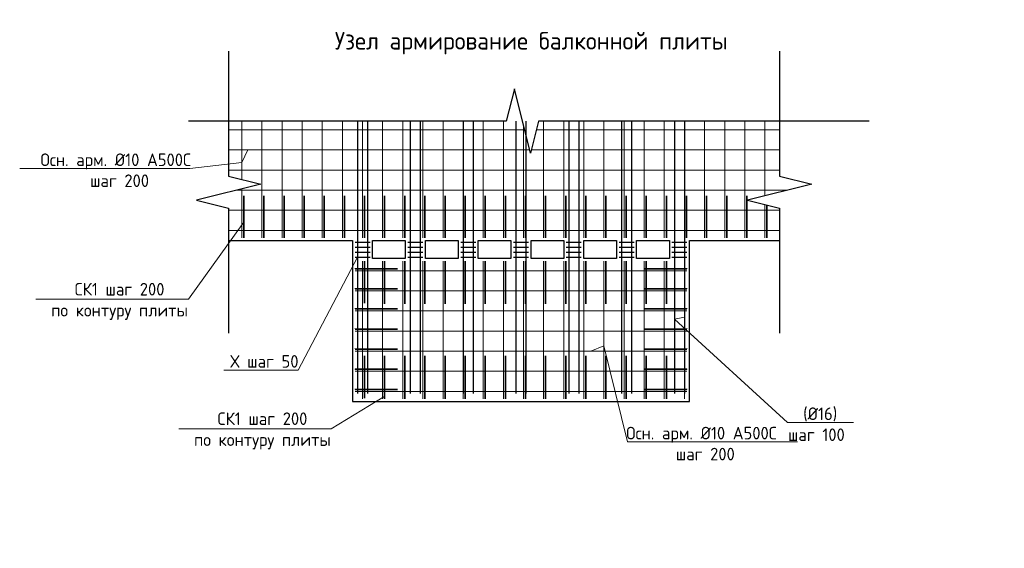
# Model space of a CAD drawing. Header units: millimetres. Extents: x -42044588 to 856694, y -806701 to 941911.
# Tile 190 of 256: x -70083 to -50508, y -314581 to -304070. Entities that reach past the tile are written whole.
import ezdxf
from ezdxf import colors
from ezdxf.entities.mleader import LeaderData, LeaderLine
from ezdxf.math import Vec2, Vec3

# ---------------------------------------------------------------- set-up
doc = ezdxf.new("R2010")
doc.units = ezdxf.units.MM
for name, color, linetype, lineweight in [('RAZMER', 100, 'Continuous', 15), ('Перекрытие ж_бетон', 1, 'Continuous', 30), ('подоснова', 151, 'Continuous', 5), ('поз.', 2, 'Continuous', 25), ('РАЗМЕРЫ', 1, 'Continuous', 9), ('Узлы', 7, 'Continuous', 0)]:
    doc.layers.add(name, color=color, linetype=linetype, lineweight=lineweight)
doc.styles.add('GOST-2.304_Type-B', font='GOST_Common.ttf')

# ---------------------------------------------------------------- blocks, each defined once
blk = doc.blocks.new('основная сетка узел плиты')
at = {"layer": 'поз.', "linetype": 'Continuous', "elevation": 200}
blk.add_lwpolyline([(52344, -176314), (45774, -176314)], dxfattribs=at)
at = {"layer": 'РАЗМЕРЫ', "color": 9, "true_color": 0xc7c8ca, "elevation": 200}
for points in [[(39875, -176314), (39875, -177473)], [(40275, -176314), (40275, -178639)], [(40675, -176314), (40675, -178639)], [(41075, -176314), (41075, -178639)], [(41475, -176314), (41475, -178639)], [(41875, -176314), (41875, -178639)], [(42275, -176314), (42275, -178639)], [(42675, -176314), (42675, -178639)], [(43075, -176314), (43075, -178639)], [(43475, -176314), (43475, -178639)], [(43875, -176314), (43875, -178639)], [(44275, -176314), (44275, -178639)], [(44675, -176314), (44675, -178639)], [(45075, -176314), (45075, -178639)], [(45875, -176314), (45875, -178639)], [(46275, -176314), (46275, -178639)], [(46675, -176314), (46675, -178639)], [(47075, -176314), (47075, -178639)], [(47475, -176314), (47475, -178639)], [(47875, -176314), (47875, -178639)], [(48275, -176314), (48275, -178639)], [(48675, -176314), (48675, -178639)], [(49075, -176314), (49075, -178639)], [(49475, -176314), (49475, -178639)], [(49875, -176314), (49875, -178639)], [(50275, -176314), (50275, -177800)], [(39611, -176489), (45498, -176489)], [(45475, -176400), (45475, -178639)], [(45730, -176489), (50566, -176489)], [(39611, -176889), (45598, -176889)], [(45630, -176889), (50566, -176889)], [(39611, -177289), (50566, -177289)], [(39765, -177689), (50720, -177689)], [(39875, -177661), (39875, -178639)], [(39611, -178089), (50566, -178089)], [(50275, -177975), (50275, -178639)], [(39611, -178489), (50566, -178489)], [(42275, -179099), (42275, -181839)], [(42675, -179099), (42675, -181839)], [(43075, -179099), (43075, -181839)], [(43475, -179099), (43475, -181839)], [(43875, -179099), (43875, -181839)], [(44275, -179099), (44275, -181839)], [(44675, -179099), (44675, -181839)], [(45075, -179099), (45075, -181839)], [(45475, -179099), (45475, -181839)], [(45875, -179099), (45875, -181839)], [(46275, -179099), (46275, -181839)], [(46675, -179099), (46675, -181839)], [(47075, -179099), (47075, -181839)], [(47475, -179099), (47475, -181839)], [(47875, -179099), (47875, -181839)], [(48275, -179099), (48275, -181839)], [(48675, -179099), (48675, -181839)], [(42126, -179289), (48725, -179289)], [(42126, -179689), (48725, -179689)], [(42126, -180089), (48725, -180089)], [(42126, -180489), (48725, -180489)], [(42126, -180889), (48725, -180889)], [(42126, -181289), (48725, -181289)], [(42126, -181689), (48725, -181689)]]:
    blk.add_lwpolyline(points, dxfattribs=at)
at = {"layer": 'РАЗМЕРЫ', "color": 252, "lineweight": 35, "true_color": 0x939598, "elevation": 200}
for points in [[(39915, -178639), (39915, -178639), (39915, -177799)], [(40315, -178639), (40315, -178639), (40315, -177799)], [(40715, -178639), (40715, -178639), (40715, -177799)], [(41115, -178639), (41115, -178639), (41115, -177799)], [(41515, -178639), (41515, -178639), (41515, -177799)], [(41915, -178639), (41915, -178639), (41915, -177799)], [(42315, -178639), (42315, -178639), (42315, -177799)], [(42715, -178639), (42715, -178639), (42715, -177799)], [(43115, -178639), (43115, -178639), (43115, -177799)], [(43515, -178639), (43515, -178639), (43515, -177799)], [(43915, -178639), (43915, -178639), (43915, -177799)], [(44315, -178639), (44315, -178639), (44315, -177799)], [(44715, -178639), (44715, -178639), (44715, -177799)], [(45115, -178639), (45115, -178639), (45115, -177799)], [(45515, -178639), (45515, -178639), (45515, -177799)], [(45915, -178639), (45915, -178639), (45915, -177799)], [(46315, -178639), (46315, -178639), (46315, -177799)], [(46715, -178639), (46715, -178639), (46715, -177799)], [(47115, -178639), (47115, -178639), (47115, -177799)], [(47515, -178639), (47515, -178639), (47515, -177799)], [(47915, -178639), (47915, -178639), (47915, -177799)], [(48315, -178639), (48315, -178639), (48315, -177799)], [(48715, -178639), (48715, -178639), (48715, -177799)], [(49115, -178639), (49115, -178639), (49115, -177799)], [(49515, -178639), (49515, -178639), (49515, -177799)], [(49915, -178639), (49915, -178639), (49915, -177799)], [(50315, -178639), (50315, -178639), (50315, -177985)], [(42315, -179937), (42315, -179937), (42315, -179097)], [(42715, -179951), (42715, -179951), (42715, -179097)], [(43115, -179951), (43115, -179951), (43115, -179097)], [(43515, -179951), (43515, -179951), (43515, -179097)], [(43915, -179951), (43915, -179951), (43915, -179097)], [(44315, -179951), (44315, -179951), (44315, -179097)], [(44715, -179951), (44715, -179951), (44715, -179097)], [(45115, -179951), (45115, -179951), (45115, -179097)], [(45515, -179951), (45515, -179951), (45515, -179097)], [(45915, -179951), (45915, -179951), (45915, -179097)], [(46315, -179951), (46315, -179951), (46315, -179097)], [(46715, -179951), (46715, -179951), (46715, -179097)], [(47115, -179951), (47115, -179951), (47115, -179097)], [(47515, -179951), (47515, -179951), (47515, -179097)], [(47915, -179951), (47915, -179951), (47915, -179097)], [(48315, -179951), (48315, -179951), (48315, -179097)], [(42128, -179249), (42128, -179249), (42968, -179249)], [(48723, -179249), (48723, -179249), (47883, -179249)], [(42128, -179649), (42128, -179649), (42968, -179649)], [(48723, -179649), (48723, -179649), (47883, -179649)], [(42128, -180049), (42128, -180049), (42968, -180049)], [(48723, -180049), (48723, -180049), (47883, -180049)], [(42128, -180449), (42128, -180449), (42968, -180449)], [(48723, -180449), (48723, -180449), (47883, -180449)], [(42128, -180849), (42128, -180849), (42968, -180849)], [(48723, -180849), (48723, -180849), (47883, -180849)], [(42315, -181824), (42315, -181824), (42315, -180984)], [(42715, -181839), (42715, -181839), (42715, -180984)], [(43115, -181839), (43115, -181839), (43115, -180984)], [(43515, -181839), (43515, -181839), (43515, -180984)], [(43915, -181839), (43915, -181839), (43915, -180984)], [(44315, -181839), (44315, -181839), (44315, -180984)], [(44715, -181839), (44715, -181839), (44715, -180984)], [(45115, -181839), (45115, -181839), (45115, -180984)], [(45515, -181839), (45515, -181839), (45515, -180984)], [(45915, -181839), (45915, -181839), (45915, -180984)], [(46315, -181839), (46315, -181839), (46315, -180984)], [(46715, -181839), (46715, -181839), (46715, -180984)], [(47115, -181839), (47115, -181839), (47115, -180984)], [(47515, -181839), (47515, -181839), (47515, -180984)], [(47915, -181839), (47915, -181839), (47915, -180984)], [(48315, -181839), (48315, -181839), (48315, -180984)], [(42128, -181249), (42128, -181249), (42968, -181249)], [(48723, -181249), (48723, -181249), (47883, -181249)], [(42128, -181649), (42128, -181649), (42968, -181649)], [(48723, -181649), (48723, -181649), (47883, -181649)]]:
    blk.add_lwpolyline(points, dxfattribs=at)
blk = doc.blocks.new('_None')

msp = doc.modelspace()

# ---------------------------------------------------------------- linework, layer by layer
at = {"layer": 'RAZMER', "lineweight": 30}
for points, elevation in [([(-63367.872, -306085.681), (-63368.041, -311500.685)], 0.249), ([(-63167.872, -306085.681), (-63168.041, -311500.685)], 0.249), ([(-62317.712, -306085.681), (-62317.881, -311500.685)], 0.071), ([(-62117.712, -306085.681), (-62117.881, -311500.685)], 0.071), ([(-61267.925, -306085.681), (-61268.094, -311500.685)], 0.285), ([(-61067.925, -306085.681), (-61068.094, -311500.685)], 0.285), ([(-60217.765, -306085.681), (-60217.935, -311500.685)], 0.107), ([(-60017.765, -306085.681), (-60017.935, -311500.685)], 0.107), ([(-59167.978, -306085.681), (-59168.148, -311500.685)], 0.356), ([(-58967.978, -306085.681), (-58968.148, -311500.685)], 0.356), ([(-58118.005, -306085.681), (-58118.174, -311500.685)], 0.392), ([(-57918.005, -306085.681), (-57918.174, -311500.685)], 0.392), ([(-57067.155, -306085.681), (-57067.325, -311500.685)], 0.285), ([(-56867.155, -306085.681), (-56867.325, -311500.685)], 0.285), ([(-63415.461, -308490.685), (-63117.108, -308490.685)], -0.036), ([(-62365.301, -308490.685), (-62066.948, -308490.685)], -0.214), ([(-60265.354, -308490.684), (-59967.002, -308490.684)], -0.178), ([(-59215.567, -308490.685), (-58917.215, -308490.685)], 0.071), ([(-58165.594, -308490.685), (-57867.241, -308490.685)], 0.107), ([(-63415.461, -308590.685), (-63117.108, -308590.685)], -0.036), ([(-63415.461, -308690.685), (-63117.108, -308690.685)], -0.036), ([(-62365.301, -308590.685), (-62066.948, -308590.685)], -0.214), ([(-62365.301, -308690.685), (-62066.948, -308690.685)], -0.214), ([(-60265.354, -308590.684), (-59967.002, -308590.684)], -0.178), ([(-60265.354, -308690.684), (-59967.002, -308690.684)], -0.178), ([(-59215.567, -308590.685), (-58917.215, -308590.685)], 0.071), ([(-59215.567, -308690.685), (-58917.215, -308690.685)], 0.071), ([(-58165.594, -308590.685), (-57867.241, -308590.685)], 0.107), ([(-58165.594, -308690.685), (-57867.241, -308690.685)], 0.107), ([(-63415.461, -308790.685), (-63117.108, -308790.685)], -0.036), ([(-62365.301, -308790.685), (-62066.948, -308790.685)], -0.214), ([(-60265.354, -308790.684), (-59967.002, -308790.684)], -0.178), ([(-59215.567, -308790.685), (-58917.215, -308790.685)], 0.071), ([(-58165.594, -308790.685), (-57867.241, -308790.685)], 0.107)]:
    msp.add_lwpolyline(points, dxfattribs=dict(at, elevation=elevation))
for points in [[(-61315.514, -308490.685), (-61017.161, -308490.685)], [(-57114.745, -308490.614), (-56816.392, -308490.614)], [(-61315.514, -308590.685), (-61017.161, -308590.685)], [(-61315.514, -308690.685), (-61017.161, -308690.685)], [(-57114.745, -308590.614), (-56816.392, -308590.614)], [(-57114.745, -308690.614), (-56816.392, -308690.614)], [(-61315.514, -308790.685), (-61017.161, -308790.685)], [(-57114.745, -308790.614), (-56816.392, -308790.614)]]:
    msp.add_lwpolyline(points, dxfattribs=at)
at = {"layer": 'Перекрытие ж_бетон'}
msp.add_lwpolyline([(-65930.622, -308460.615), (-63465.461, -308460.615), (-63465.461, -311660.614), (-56766.381, -311660.614), (-56766.392, -308460.614), (-54975.987, -308460.614)], dxfattribs=at)
for points, elevation in [([(-62417.108, -308820.685), (-63067.108, -308820.685), (-63067.108, -308460.685), (-62417.108, -308460.685)], -0.036), ([(-61366.948, -308820.685), (-62016.948, -308820.685), (-62016.948, -308460.685), (-61366.948, -308460.685)], -0.214), ([(-59267.002, -308820.684), (-59917.002, -308820.684), (-59917.002, -308460.684), (-59267.002, -308460.684)], -0.178), ([(-58217.215, -308820.685), (-58867.215, -308820.685), (-58867.215, -308460.685), (-58217.215, -308460.685)], 0.071), ([(-57167.241, -308820.685), (-57817.241, -308820.685), (-57817.241, -308460.685), (-57167.241, -308460.685)], 0.107)]:
    msp.add_lwpolyline(points, close=True, dxfattribs=dict(at, elevation=elevation))
msp.add_lwpolyline([(-60317.161, -308820.685), (-60967.161, -308820.685), (-60967.161, -308460.685), (-60317.161, -308460.685)], close=True, dxfattribs=at)
at = {"layer": 'поз.', "linetype": 'Continuous'}
for points in [[(-65930.62, -304695.137), (-65930.62, -307179.137)], [(-54975.987, -304695.137), (-54975.987, -307179.137)], [(-60247.999, -305445.681), (-60407.999, -306085.681), (-66723.387, -306085.681)], [(-59767.999, -306085.681), (-59927.999, -306725.681), (-60247.999, -305445.681)], [(-65930.62, -307179.137), (-65290.62, -307339.137), (-66570.62, -307659.137)], [(-54975.987, -307179.137), (-54335.987, -307339.137), (-55615.987, -307659.137)], [(-66570.62, -307659.137), (-65930.62, -307819.137), (-65930.62, -310303.138)], [(-55615.987, -307659.137), (-54975.987, -307819.137), (-54975.987, -310303.138)]]:
    msp.add_lwpolyline(points, dxfattribs=at)

# ---------------------------------------------------------------- block references
at = {"layer": 'РАЗМЕРЫ', "lineweight": 35}
msp.add_blockref('основная сетка узел плиты', (-105541.783, -129771.892, -200.089), dxfattribs=at)

# ---------------------------------------------------------------- texts
at = {"layer": 'Узлы', "color": 80, "linetype": 'Continuous', "lineweight": 0, "insert": (-59980.261, -304536.842, -400.178), "char_height": 350, "width": 10464.96038, "attachment_point": 5, "style": 'GOST-2.304_Type-B'}
msp.add_mtext('\\pi136.85;Узел армирование балконной плиты', dxfattribs=at)

# ---------------------------------------------------------------- leaders
at = {"layer": 'подоснова', "color": 2, "ltscale": 0.3}
ml = msp.add_multileader_mtext('Standard', dxfattribs=at)
ml.set_content('Осн. арм. %%C10 А500С\\P шаг 200', color=2, style='GOST-2.304_Type-B')
ml.set_leader_properties(color=256, linetype='ByLayer', lineweight=15)
ml.set_arrow_properties(name='NONE')
ml.build(insert=Vec2(0, 0))
ml.multileader.update_dxf_attribs({"text_left_attachment_type": 6, "text_right_attachment_type": 6, "dogleg_length": 0.1, "arrow_head_size": 18})
ctx = ml.context
ctx.base_point, ctx.char_height, ctx.arrow_head_size, ctx.landing_gap_size, ctx.plane_origin = Vec3(-69646.749, -307030.48, -200.089), 250, 18, 20, Vec3(-73805.121, -302822.061, -200.089)
ctx.left_attachment, ctx.right_attachment, ctx.text_align_type = 6, 6, 1
notes = []
notes.append((ctx, [(1, (1, 1, 0), (-66699.831, -307030.48, -200.089), (-1, 0), 0.1, [(1, [(-65545.128, -306660.614, -200.089), (-65666.392, -306912.418, -200.089)], 0, [])])]))
ctx.mtext.insert, ctx.mtext.alignment, ctx.mtext.flow_direction = Vec3(-68173.34, -306730.48, -200.089), 2, 5
ml = msp.add_multileader_mtext('Standard', dxfattribs=at)
ml.set_content('СК1 шаг 200 \\Pпо контуру плиты', color=2, style='GOST-2.304_Type-B')
ml.set_leader_properties(color=256, linetype='ByLayer', lineweight=15)
ml.set_arrow_properties(name='NONE')
ml.build(insert=Vec2(0, 0))
ml.multileader.update_dxf_attribs({"text_left_attachment_type": 6, "text_right_attachment_type": 6, "dogleg_length": 0.1, "arrow_head_size": 18})
ctx = ml.context
ctx.base_point, ctx.char_height, ctx.arrow_head_size, ctx.landing_gap_size, ctx.plane_origin = Vec3(-69465.985, -309629.581), 250, 18, 20, Vec3(-73834.962, -305421.162)
ctx.left_attachment, ctx.right_attachment, ctx.text_align_type = 6, 6, 1
notes.append((ctx, [(1, (1, 1, 0), (-66729.673, -309629.581), (-1, 0), 0.1, [(0, [(-65626.392, -308093.859)], 0, [])])]))
ctx.mtext.insert, ctx.mtext.alignment, ctx.mtext.flow_direction = Vec3(-68097.879, -309304.581), 2, 5
ml = msp.add_multileader_mtext('Standard', dxfattribs=at)
ml.set_content('Х шаг 50 ', color=2, style='GOST-2.304_Type-B')
ml.set_leader_properties(color=256, linetype='ByLayer', lineweight=15)
ml.set_arrow_properties(name='NONE')
ml.build(insert=Vec2(0, 0))
ml.multileader.update_dxf_attribs({"text_left_attachment_type": 6, "text_right_attachment_type": 6, "dogleg_length": 0.1, "arrow_head_size": 18})
ctx = ml.context
ctx.base_point, ctx.char_height, ctx.arrow_head_size, ctx.landing_gap_size, ctx.plane_origin = Vec3(-65885.744, -311039.604, 0.249), 250, 18, 20, Vec3(-71576.526, -306120.486, 0.249)
ctx.left_attachment, ctx.right_attachment, ctx.text_align_type = 6, 6, 1
notes.append((ctx, [(1, (1, 1, 0), (-64549.432, -311039.604, 0.249), (-1, 0), 0.1, [(0, [(-63367.956, -308793.183, 0.249)], 0, [])])]))
ctx.mtext.insert, ctx.mtext.alignment, ctx.mtext.flow_direction = Vec3(-65217.638, -310739.604, 0.249), 2, 5
ml = msp.add_multileader_mtext('Standard', dxfattribs=at)
ml.set_content(' (%%C16)\\Pшаг 100', color=2, style='GOST-2.304_Type-B')
ml.set_leader_properties(color=256, linetype='ByLayer', lineweight=15)
ml.set_arrow_properties(name='NONE')
ml.build(insert=Vec2(0, 0))
ml.multileader.update_dxf_attribs({"text_left_attachment_type": 6, "text_right_attachment_type": 6, "dogleg_length": 0.1, "arrow_head_size": 18})
ctx = ml.context
ctx.base_point, ctx.char_height, ctx.arrow_head_size, ctx.landing_gap_size, ctx.plane_origin = Vec3(-54819.391, -312080.937, 359.911), 250, 18, 20, Vec3(-60967.605, -306972.643, 359.911)
ctx.left_attachment, ctx.right_attachment, ctx.text_align_type = 6, 6, 1
notes.append((ctx, [(0, (1, 1, 0), (-54819.491, -312080.937, 359.911), (1, 0), 0.1, [(1, [(-56867.277, -309983.532, 359.911), (-57067.279, -310028.233, 359.911)], 0, [])])]))
ctx.mtext.insert, ctx.mtext.alignment, ctx.mtext.flow_direction = Vec3(-54244.088, -311780.937, 359.911), 2, 5
ml = msp.add_multileader_mtext('Standard', dxfattribs=at)
ml.set_content('Осн. арм. %%C10 А500С\\P шаг 200', color=2, style='GOST-2.304_Type-B')
ml.set_leader_properties(color=256, linetype='ByLayer', lineweight=15)
ml.set_arrow_properties(name='NONE')
ml.build(insert=Vec2(0, 0))
ml.multileader.update_dxf_attribs({"text_left_attachment_type": 6, "text_right_attachment_type": 6, "dogleg_length": 0.1, "arrow_head_size": 18})
ctx = ml.context
ctx.base_point, ctx.char_height, ctx.arrow_head_size, ctx.landing_gap_size, ctx.plane_origin = Vec3(-58001.691, -312465.783, -200.089), 250, 18, 20, Vec3(-65313.209, -308588.009, -200.089)
ctx.left_attachment, ctx.right_attachment, ctx.text_align_type = 6, 6, 1
notes.append((ctx, [(0, (1, 1, 0), (-58001.791, -312465.783, -200.089), (1, 0), 0.1, [(1, [(-58726.674, -310660.614, -200.089), (-58466.392, -310558.372, -200.089)], 0, [])])]))
ctx.mtext.insert, ctx.mtext.alignment, ctx.mtext.flow_direction = Vec3(-56528.281, -312165.783, -200.089), 2, 5
ml = msp.add_multileader_mtext('Standard', dxfattribs=at)
ml.set_content('СК1 шаг 200 \\Pпо контуру плиты', color=2, style='GOST-2.304_Type-B')
ml.set_leader_properties(color=256, linetype='ByLayer', lineweight=15)
ml.set_arrow_properties(name='NONE')
ml.build(insert=Vec2(0, 0))
ml.multileader.update_dxf_attribs({"text_left_attachment_type": 6, "text_right_attachment_type": 6, "dogleg_length": 0.1, "arrow_head_size": 18})
ctx = ml.context
ctx.base_point, ctx.char_height, ctx.arrow_head_size, ctx.landing_gap_size, ctx.plane_origin = Vec3(-66624.471, -312204.235, -200.089), 250, 18, 20, Vec3(-71034.962, -308886.441, -200.089)
ctx.left_attachment, ctx.right_attachment, ctx.text_align_type = 6, 6, 1
notes.append((ctx, [(1, (1, 1, 0), (-63888.159, -312204.235, -200.089), (-1, 0), 0.1, [(0, [(-62826.392, -311559.138, -200.089)], 0, [])])]))
ctx.mtext.insert, ctx.mtext.alignment, ctx.mtext.flow_direction = Vec3(-65256.365, -311879.235, -200.089), 2, 5
for ctx, leaders in notes:
    for number, flags, end, landing, length, lines in leaders:
        leader = LeaderData()
        leader.index, (leader.has_last_leader_line, leader.has_dogleg_vector, leader.attachment_direction) = number, flags
        leader.last_leader_point, leader.dogleg_vector, leader.dogleg_length = Vec3(end), Vec3(landing), length
        for number, points, colour, breaks in lines:
            line = LeaderLine()
            line.index, line.vertices, line.color, line.breaks = number, Vec3.list(points), colors.encode_raw_color(colour), breaks
            leader.lines.append(line)
        ctx.leaders.append(leader)

doc.saveas('drawing.dxf')
